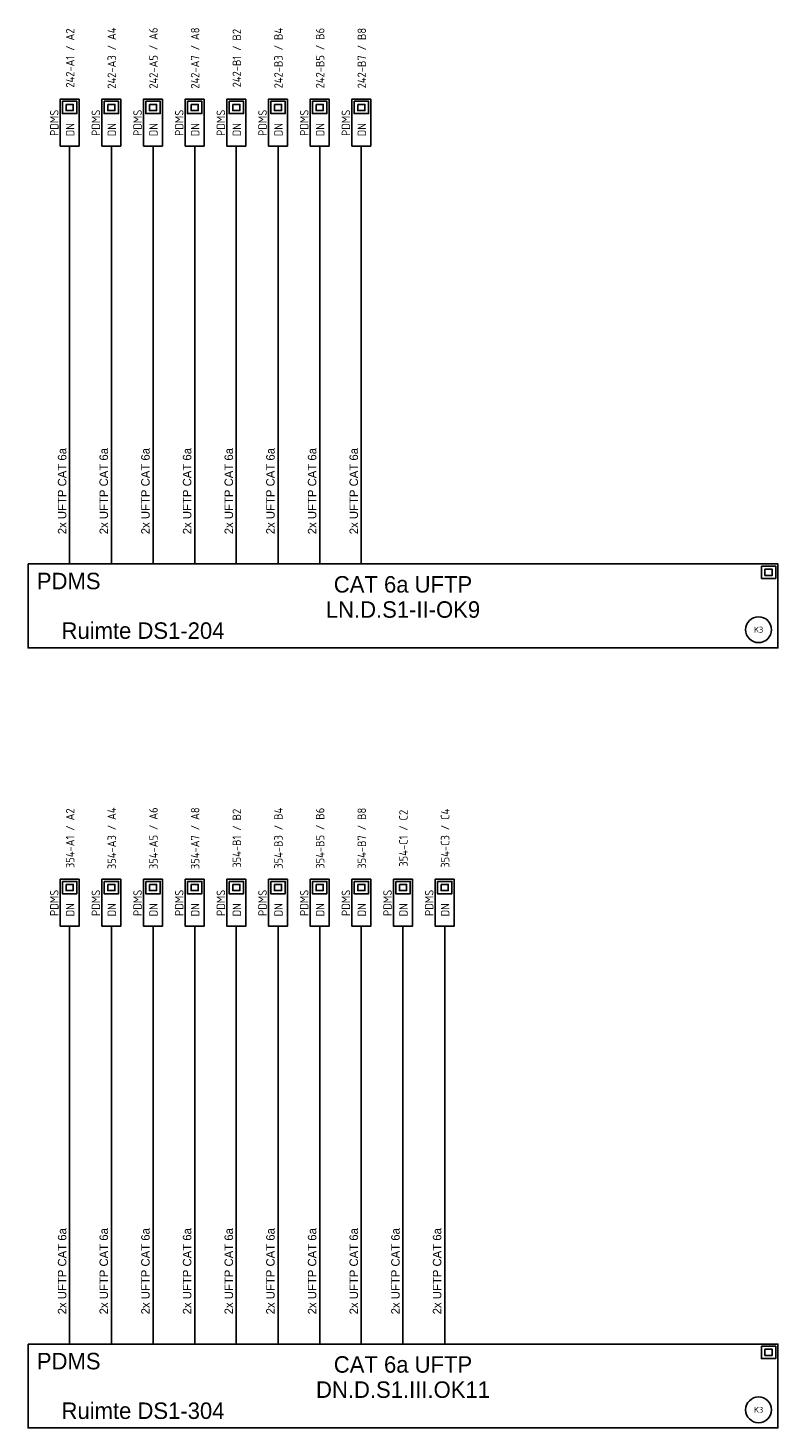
# Model space of a CAD drawing. Header units: millimetres. Extents: x -54 to 1704, y -342 to 469.
# Tile 7 of 17: x 149 to 308, y 166 to 463. Entities that reach past the tile are written whole.
import ezdxf
from ezdxf.enums import TextEntityAlignment as Align

# ---------------------------------------------------------------- set-up
doc = ezdxf.new("R2010")
doc.units = ezdxf.units.MM
for name, color, linetype in [('AT$1A---_TEKST', 2, 'Continuous'), ('E--L6100', 3, 'Continuous'), ('E--L6400', 3, 'Continuous'), ('EB6122--_ATTRIB', 2, 'Continuous'), ('EB6441--_ATTRIB', 2, 'Continuous'), ('EL6122--_AARD-NEN3134', 3, 'Continuous'), ('EL6441--_DN', 7, 'Continuous')]:
    doc.layers.add(name, color=color, linetype=linetype)
doc.styles.add('1_8', font='ISO.shx', dxfattribs={"height": 1.8})
doc.styles.add('2_5', font='iso.shx', dxfattribs={"height": 2.5})
doc.styles.add('GBB_ISOP', font='b-gbp3.shx')
doc.styles.add('NORATT', font='isocp.shx')

# ---------------------------------------------------------------- blocks, each defined once
blk = doc.blocks.new('DATA-LS3')
at = {"layer": 'E--L6400', "color": 2, "linetype": 'Continuous'}
blk.add_line((3.1, 0), (0, 0), dxfattribs=at)
for points in [[(13.1, -2), (3.1, -2), (3.1, 2), (13.1, 2)], [(12.63, 1.53), (12.63, -1.54), (10.01, -1.54), (10.01, 1.53)], [(11.98, 0.76), (11.98, -0.77), (10.67, -0.77), (10.67, 0.76)]]:
    blk.add_lwpolyline(points, close=True, dxfattribs=at)
at = {"style": 'NORATT'}
for tag, flags, p in [('CODE', 9, (8.06, 6.75)), ('M_CODE', 8, (8.06, 3.75))]:
    blk.add_attdef(tag, text='', height=1.8, dxfattribs=dict(at, flags=flags)).set_placement(p, align=Align.MIDDLE_CENTER)
for tag, flags, p in [('PANEEL', 9, (0, 3)), ('GRP', 8, (0, -5)), ('RUIMTE', 9, (0, -7.5))]:
    blk.add_attdef(tag, text='', height=1.8, dxfattribs=dict(at, flags=flags)).set_placement(p, align=Align.MIDDLE_LEFT)
at = {"color": 1, "style": 'NORATT'}
blk.add_attdef('DATACODE', text='', height=1.8, dxfattribs=at).set_placement((8.06, 3.75), align=Align.MIDDLE_CENTER)
blk.add_attdef('DATA-TST', text='', height=1.8, dxfattribs=at).set_placement((4.62, 0), align=Align.MIDDLE_LEFT)
blk = doc.blocks.new('ES3134')
at = {"color": 0}
blk.add_circle((0, 0), 5.5, dxfattribs=at)
at = {"style": '1_8', "flags": 8}
blk.add_attdef('M_CODE', text='', height=1.8, dxfattribs=at).set_placement((0, 0), align=Align.MIDDLE_CENTER)
at = {"color": 0, "style": '2_5', "flags": 8}
blk.add_attdef('CODE', text='', height=2.5, dxfattribs=at).set_placement((0, 0), align=Align.MIDDLE)

msp = doc.modelspace()

# ---------------------------------------------------------------- linework, layer by layer
at = {"color": 3}
for points in [[(148.83, 349.3), (308.08, 349.3), (308.08, 331.46), (148.83, 331.46)], [(148.83, 183.57), (308.08, 183.57), (308.08, 165.73), (148.83, 165.73)]]:
    msp.add_lwpolyline(points, close=True, dxfattribs=at)
at = {"layer": 'E--L6100', "color": 1}
for points in [[(157.67, 434.95), (157.67, 349.3)], [(166.52, 434.95), (166.52, 349.3)], [(175.37, 434.95), (175.37, 349.3)], [(184.22, 434.95), (184.22, 349.3)], [(193.06, 434.95), (193.06, 349.3)], [(201.91, 434.95), (201.91, 349.3)], [(210.76, 434.95), (210.76, 349.3)], [(219.6, 434.95), (219.6, 349.3)], [(157.67, 269.22), (157.67, 183.57)], [(166.52, 269.22), (166.52, 183.57)], [(175.37, 269.22), (175.37, 183.57)], [(184.22, 269.22), (184.22, 183.57)], [(193.06, 269.22), (193.06, 183.57)], [(201.91, 269.22), (201.91, 183.57)], [(210.76, 269.22), (210.76, 183.57)], [(219.6, 269.22), (219.6, 183.57)], [(228.45, 269.22), (228.45, 183.57)], [(237.3, 269.22), (237.3, 183.57)]]:
    msp.add_lwpolyline(points, dxfattribs=at)
at = {"layer": 'E--L6400', "color": 2, "linetype": 'Continuous'}
for points in [[(304.55, 348.83), (307.62, 348.83), (307.62, 346.21), (304.55, 346.21)], [(305.32, 348.18), (306.85, 348.18), (306.85, 346.87), (305.32, 346.87)], [(304.55, 183.1), (307.62, 183.1), (307.62, 180.48), (304.55, 180.48)], [(305.32, 182.45), (306.85, 182.45), (306.85, 181.14), (305.32, 181.14)]]:
    msp.add_lwpolyline(points, close=True, dxfattribs=at)

# ---------------------------------------------------------------- block references
at = {"layer": 'EL6122--_AARD-NEN3134'}
ref = msp.add_blockref('ES3134', (303.96, 335.32), dxfattribs=dict(at, xscale=0.5, yscale=0.5, zscale=0.5))
ref.add_attrib('CODE', 'K3', dxfattribs={"layer": 'EB6122--_ATTRIB', "color": 2, "height": 1.25, "style": 'NORATT', "flags": 8}).set_placement((303.96, 335.32), align=Align.MIDDLE)
ref = msp.add_blockref('ES3134', (303.96, 169.59), dxfattribs=dict(at, xscale=0.5, yscale=0.5, zscale=0.5))
ref.add_attrib('CODE', 'K3', dxfattribs={"layer": 'EB6122--_ATTRIB', "color": 2, "height": 1.25, "style": 'NORATT', "flags": 8}).set_placement((303.96, 169.59), align=Align.MIDDLE)
at = {"layer": 'EL6441--_DN'}
ref = msp.add_blockref('DATA-LS3', (157.67, 434.95), dxfattribs=dict(at, rotation=90))
ref.add_attrib('DATACODE', '242-A1 / A2', dxfattribs={"layer": 'EB6441--_ATTRIB', "color": 1, "height": 1.8, "rotation": 90, "style": 'NORATT', "oblique": 360}).set_placement((157.77, 456.75), align=Align.MIDDLE_CENTER)
ref.add_attrib('DATA-TST', 'DN', dxfattribs={"layer": 'EB6441--_ATTRIB', "color": 1, "height": 1.8, "rotation": 90, "style": 'NORATT', "oblique": 360}).set_placement((157.77, 441.53), align=Align.MIDDLE_CENTER)
ref.add_attrib('M_CODE', 'PDMS', dxfattribs={"layer": 'EB6441--_ATTRIB', "color": 1, "height": 1.8, "rotation": 90, "style": 'NORATT', "flags": 8}).set_placement((154.4, 443), align=Align.MIDDLE_CENTER)
ref = msp.add_blockref('DATA-LS3', (166.52, 434.95), dxfattribs=dict(at, rotation=90))
ref.add_attrib('DATACODE', '242-A3 / A4', dxfattribs={"layer": 'EB6441--_ATTRIB', "color": 1, "height": 1.8, "rotation": 90, "style": 'NORATT', "oblique": 360}).set_placement((166.61, 456.75), align=Align.MIDDLE_CENTER)
ref.add_attrib('DATA-TST', 'DN', dxfattribs={"layer": 'EB6441--_ATTRIB', "color": 1, "height": 1.8, "rotation": 90, "style": 'NORATT', "oblique": 360}).set_placement((166.61, 441.53), align=Align.MIDDLE_CENTER)
ref.add_attrib('M_CODE', 'PDMS', dxfattribs={"layer": 'EB6441--_ATTRIB', "color": 1, "height": 1.8, "rotation": 90, "style": 'NORATT', "flags": 8}).set_placement((163.24, 443), align=Align.MIDDLE_CENTER)
ref = msp.add_blockref('DATA-LS3', (175.37, 434.95), dxfattribs=dict(at, rotation=90))
ref.add_attrib('DATACODE', '242-A5 / A6', dxfattribs={"layer": 'EB6441--_ATTRIB', "color": 1, "height": 1.8, "rotation": 90, "style": 'NORATT', "oblique": 360}).set_placement((175.46, 456.75), align=Align.MIDDLE_CENTER)
ref.add_attrib('DATA-TST', 'DN', dxfattribs={"layer": 'EB6441--_ATTRIB', "color": 1, "height": 1.8, "rotation": 90, "style": 'NORATT', "oblique": 360}).set_placement((175.46, 441.53), align=Align.MIDDLE_CENTER)
ref.add_attrib('M_CODE', 'PDMS', dxfattribs={"layer": 'EB6441--_ATTRIB', "color": 1, "height": 1.8, "rotation": 90, "style": 'NORATT', "flags": 8}).set_placement((172.09, 443), align=Align.MIDDLE_CENTER)
ref = msp.add_blockref('DATA-LS3', (184.22, 434.95), dxfattribs=dict(at, rotation=90))
ref.add_attrib('DATACODE', '242-A7 / A8', dxfattribs={"layer": 'EB6441--_ATTRIB', "color": 1, "height": 1.8, "rotation": 90, "style": 'NORATT', "oblique": 360}).set_placement((184.31, 456.75), align=Align.MIDDLE_CENTER)
ref.add_attrib('DATA-TST', 'DN', dxfattribs={"layer": 'EB6441--_ATTRIB', "color": 1, "height": 1.8, "rotation": 90, "style": 'NORATT', "oblique": 360}).set_placement((184.31, 441.53), align=Align.MIDDLE_CENTER)
ref.add_attrib('M_CODE', 'PDMS', dxfattribs={"layer": 'EB6441--_ATTRIB', "color": 1, "height": 1.8, "rotation": 90, "style": 'NORATT', "flags": 8}).set_placement((180.94, 443), align=Align.MIDDLE_CENTER)
ref = msp.add_blockref('DATA-LS3', (193.06, 434.95), dxfattribs=dict(at, rotation=90))
ref.add_attrib('DATACODE', '242-B1 / B2', dxfattribs={"layer": 'EB6441--_ATTRIB', "color": 1, "height": 1.8, "rotation": 90, "style": 'NORATT', "oblique": 360}).set_placement((193.16, 456.75), align=Align.MIDDLE_CENTER)
ref.add_attrib('DATA-TST', 'DN', dxfattribs={"layer": 'EB6441--_ATTRIB', "color": 1, "height": 1.8, "rotation": 90, "style": 'NORATT', "oblique": 360}).set_placement((193.16, 441.53), align=Align.MIDDLE_CENTER)
ref.add_attrib('M_CODE', 'PDMS', dxfattribs={"layer": 'EB6441--_ATTRIB', "color": 1, "height": 1.8, "rotation": 90, "style": 'NORATT', "flags": 8}).set_placement((189.78, 443), align=Align.MIDDLE_CENTER)
ref = msp.add_blockref('DATA-LS3', (201.91, 434.95), dxfattribs=dict(at, rotation=90))
ref.add_attrib('DATACODE', '242-B3 / B4', dxfattribs={"layer": 'EB6441--_ATTRIB', "color": 1, "height": 1.8, "rotation": 90, "style": 'NORATT', "oblique": 360}).set_placement((202, 456.75), align=Align.MIDDLE_CENTER)
ref.add_attrib('DATA-TST', 'DN', dxfattribs={"layer": 'EB6441--_ATTRIB', "color": 1, "height": 1.8, "rotation": 90, "style": 'NORATT', "oblique": 360}).set_placement((202, 441.53), align=Align.MIDDLE_CENTER)
ref.add_attrib('M_CODE', 'PDMS', dxfattribs={"layer": 'EB6441--_ATTRIB', "color": 1, "height": 1.8, "rotation": 90, "style": 'NORATT', "flags": 8}).set_placement((198.63, 443), align=Align.MIDDLE_CENTER)
ref = msp.add_blockref('DATA-LS3', (210.76, 434.95), dxfattribs=dict(at, rotation=90))
ref.add_attrib('DATACODE', '242-B5 / B6', dxfattribs={"layer": 'EB6441--_ATTRIB', "color": 1, "height": 1.8, "rotation": 90, "style": 'NORATT', "oblique": 360}).set_placement((210.85, 456.75), align=Align.MIDDLE_CENTER)
ref.add_attrib('DATA-TST', 'DN', dxfattribs={"layer": 'EB6441--_ATTRIB', "color": 1, "height": 1.8, "rotation": 90, "style": 'NORATT', "oblique": 360}).set_placement((210.85, 441.53), align=Align.MIDDLE_CENTER)
ref.add_attrib('M_CODE', 'PDMS', dxfattribs={"layer": 'EB6441--_ATTRIB', "color": 1, "height": 1.8, "rotation": 90, "style": 'NORATT', "flags": 8}).set_placement((207.48, 443), align=Align.MIDDLE_CENTER)
ref = msp.add_blockref('DATA-LS3', (219.6, 434.95), dxfattribs=dict(at, rotation=90))
ref.add_attrib('DATACODE', '242-B7 / B8', dxfattribs={"layer": 'EB6441--_ATTRIB', "color": 1, "height": 1.8, "rotation": 90, "style": 'NORATT', "oblique": 360}).set_placement((219.7, 456.75), align=Align.MIDDLE_CENTER)
ref.add_attrib('DATA-TST', 'DN', dxfattribs={"layer": 'EB6441--_ATTRIB', "color": 1, "height": 1.8, "rotation": 90, "style": 'NORATT', "oblique": 360}).set_placement((219.7, 441.53), align=Align.MIDDLE_CENTER)
ref.add_attrib('M_CODE', 'PDMS', dxfattribs={"layer": 'EB6441--_ATTRIB', "color": 1, "height": 1.8, "rotation": 90, "style": 'NORATT', "flags": 8}).set_placement((216.33, 443), align=Align.MIDDLE_CENTER)
ref = msp.add_blockref('DATA-LS3', (201.91, 269.22), dxfattribs=dict(at, rotation=90))
ref.add_attrib('DATACODE', '354-B3 / B4', dxfattribs={"layer": 'EB6441--_ATTRIB', "color": 1, "height": 1.8, "rotation": 90, "style": 'NORATT', "oblique": 360}).set_placement((202, 291.02), align=Align.MIDDLE_CENTER)
ref.add_attrib('DATA-TST', 'DN', dxfattribs={"layer": 'EB6441--_ATTRIB', "color": 1, "height": 1.8, "rotation": 90, "style": 'NORATT', "oblique": 360}).set_placement((202, 275.8), align=Align.MIDDLE_CENTER)
ref.add_attrib('M_CODE', 'PDMS', dxfattribs={"layer": 'EB6441--_ATTRIB', "color": 1, "height": 1.8, "rotation": 90, "style": 'NORATT', "flags": 8}).set_placement((198.63, 277.28), align=Align.MIDDLE_CENTER)
ref = msp.add_blockref('DATA-LS3', (157.67, 269.22), dxfattribs=dict(at, rotation=90))
ref.add_attrib('DATACODE', '354-A1 / A2', dxfattribs={"layer": 'EB6441--_ATTRIB', "color": 1, "height": 1.8, "rotation": 90, "style": 'NORATT', "oblique": 360}).set_placement((157.77, 291.02), align=Align.MIDDLE_CENTER)
ref.add_attrib('DATA-TST', 'DN', dxfattribs={"layer": 'EB6441--_ATTRIB', "color": 1, "height": 1.8, "rotation": 90, "style": 'NORATT', "oblique": 360}).set_placement((157.77, 275.8), align=Align.MIDDLE_CENTER)
ref.add_attrib('M_CODE', 'PDMS', dxfattribs={"layer": 'EB6441--_ATTRIB', "color": 1, "height": 1.8, "rotation": 90, "style": 'NORATT', "flags": 8}).set_placement((154.4, 277.28), align=Align.MIDDLE_CENTER)
ref = msp.add_blockref('DATA-LS3', (166.52, 269.22), dxfattribs=dict(at, rotation=90))
ref.add_attrib('DATACODE', '354-A3 / A4', dxfattribs={"layer": 'EB6441--_ATTRIB', "color": 1, "height": 1.8, "rotation": 90, "style": 'NORATT', "oblique": 360}).set_placement((166.61, 291.02), align=Align.MIDDLE_CENTER)
ref.add_attrib('DATA-TST', 'DN', dxfattribs={"layer": 'EB6441--_ATTRIB', "color": 1, "height": 1.8, "rotation": 90, "style": 'NORATT', "oblique": 360}).set_placement((166.61, 275.8), align=Align.MIDDLE_CENTER)
ref.add_attrib('M_CODE', 'PDMS', dxfattribs={"layer": 'EB6441--_ATTRIB', "color": 1, "height": 1.8, "rotation": 90, "style": 'NORATT', "flags": 8}).set_placement((163.24, 277.28), align=Align.MIDDLE_CENTER)
ref = msp.add_blockref('DATA-LS3', (175.37, 269.22), dxfattribs=dict(at, rotation=90))
ref.add_attrib('DATACODE', '354-A5 / A6', dxfattribs={"layer": 'EB6441--_ATTRIB', "color": 1, "height": 1.8, "rotation": 90, "style": 'NORATT', "oblique": 360}).set_placement((175.46, 291.02), align=Align.MIDDLE_CENTER)
ref.add_attrib('DATA-TST', 'DN', dxfattribs={"layer": 'EB6441--_ATTRIB', "color": 1, "height": 1.8, "rotation": 90, "style": 'NORATT', "oblique": 360}).set_placement((175.46, 275.8), align=Align.MIDDLE_CENTER)
ref.add_attrib('M_CODE', 'PDMS', dxfattribs={"layer": 'EB6441--_ATTRIB', "color": 1, "height": 1.8, "rotation": 90, "style": 'NORATT', "flags": 8}).set_placement((172.09, 277.28), align=Align.MIDDLE_CENTER)
ref = msp.add_blockref('DATA-LS3', (184.22, 269.22), dxfattribs=dict(at, rotation=90))
ref.add_attrib('DATACODE', '354-A7 / A8', dxfattribs={"layer": 'EB6441--_ATTRIB', "color": 1, "height": 1.8, "rotation": 90, "style": 'NORATT', "oblique": 360}).set_placement((184.31, 291.02), align=Align.MIDDLE_CENTER)
ref.add_attrib('DATA-TST', 'DN', dxfattribs={"layer": 'EB6441--_ATTRIB', "color": 1, "height": 1.8, "rotation": 90, "style": 'NORATT', "oblique": 360}).set_placement((184.31, 275.8), align=Align.MIDDLE_CENTER)
ref.add_attrib('M_CODE', 'PDMS', dxfattribs={"layer": 'EB6441--_ATTRIB', "color": 1, "height": 1.8, "rotation": 90, "style": 'NORATT', "flags": 8}).set_placement((180.94, 277.28), align=Align.MIDDLE_CENTER)
ref = msp.add_blockref('DATA-LS3', (193.06, 269.22), dxfattribs=dict(at, rotation=90))
ref.add_attrib('DATACODE', '354-B1 / B2', dxfattribs={"layer": 'EB6441--_ATTRIB', "color": 1, "height": 1.8, "rotation": 90, "style": 'NORATT', "oblique": 360}).set_placement((193.16, 291.02), align=Align.MIDDLE_CENTER)
ref.add_attrib('DATA-TST', 'DN', dxfattribs={"layer": 'EB6441--_ATTRIB', "color": 1, "height": 1.8, "rotation": 90, "style": 'NORATT', "oblique": 360}).set_placement((193.16, 275.8), align=Align.MIDDLE_CENTER)
ref.add_attrib('M_CODE', 'PDMS', dxfattribs={"layer": 'EB6441--_ATTRIB', "color": 1, "height": 1.8, "rotation": 90, "style": 'NORATT', "flags": 8}).set_placement((189.78, 277.28), align=Align.MIDDLE_CENTER)
ref = msp.add_blockref('DATA-LS3', (210.76, 269.22), dxfattribs=dict(at, rotation=90))
ref.add_attrib('DATACODE', '354-B5 / B6', dxfattribs={"layer": 'EB6441--_ATTRIB', "color": 1, "height": 1.8, "rotation": 90, "style": 'NORATT', "oblique": 360}).set_placement((210.85, 291.02), align=Align.MIDDLE_CENTER)
ref.add_attrib('DATA-TST', 'DN', dxfattribs={"layer": 'EB6441--_ATTRIB', "color": 1, "height": 1.8, "rotation": 90, "style": 'NORATT', "oblique": 360}).set_placement((210.85, 275.8), align=Align.MIDDLE_CENTER)
ref.add_attrib('M_CODE', 'PDMS', dxfattribs={"layer": 'EB6441--_ATTRIB', "color": 1, "height": 1.8, "rotation": 90, "style": 'NORATT', "flags": 8}).set_placement((207.48, 277.28), align=Align.MIDDLE_CENTER)
ref = msp.add_blockref('DATA-LS3', (219.6, 269.22), dxfattribs=dict(at, rotation=90))
ref.add_attrib('DATACODE', '354-B7 / B8', dxfattribs={"layer": 'EB6441--_ATTRIB', "color": 1, "height": 1.8, "rotation": 90, "style": 'NORATT', "oblique": 360}).set_placement((219.7, 291.02), align=Align.MIDDLE_CENTER)
ref.add_attrib('DATA-TST', 'DN', dxfattribs={"layer": 'EB6441--_ATTRIB', "color": 1, "height": 1.8, "rotation": 90, "style": 'NORATT', "oblique": 360}).set_placement((219.7, 275.8), align=Align.MIDDLE_CENTER)
ref.add_attrib('M_CODE', 'PDMS', dxfattribs={"layer": 'EB6441--_ATTRIB', "color": 1, "height": 1.8, "rotation": 90, "style": 'NORATT', "flags": 8}).set_placement((216.33, 277.28), align=Align.MIDDLE_CENTER)
ref = msp.add_blockref('DATA-LS3', (228.45, 269.22), dxfattribs=dict(at, rotation=90))
ref.add_attrib('DATACODE', '354-C1 / C2', dxfattribs={"layer": 'EB6441--_ATTRIB', "color": 1, "height": 1.8, "rotation": 90, "style": 'NORATT', "oblique": 360}).set_placement((228.54, 291.02), align=Align.MIDDLE_CENTER)
ref.add_attrib('DATA-TST', 'DN', dxfattribs={"layer": 'EB6441--_ATTRIB', "color": 1, "height": 1.8, "rotation": 90, "style": 'NORATT', "oblique": 360}).set_placement((228.54, 275.8), align=Align.MIDDLE_CENTER)
ref.add_attrib('M_CODE', 'PDMS', dxfattribs={"layer": 'EB6441--_ATTRIB', "color": 1, "height": 1.8, "rotation": 90, "style": 'NORATT', "flags": 8}).set_placement((225.17, 277.28), align=Align.MIDDLE_CENTER)
ref = msp.add_blockref('DATA-LS3', (237.3, 269.22), dxfattribs=dict(at, rotation=90))
ref.add_attrib('DATACODE', '354-C3 / C4', dxfattribs={"layer": 'EB6441--_ATTRIB', "color": 1, "height": 1.8, "rotation": 90, "style": 'NORATT', "oblique": 360}).set_placement((237.39, 291.02), align=Align.MIDDLE_CENTER)
ref.add_attrib('DATA-TST', 'DN', dxfattribs={"layer": 'EB6441--_ATTRIB', "color": 1, "height": 1.8, "rotation": 90, "style": 'NORATT', "oblique": 360}).set_placement((237.39, 275.8), align=Align.MIDDLE_CENTER)
ref.add_attrib('M_CODE', 'PDMS', dxfattribs={"layer": 'EB6441--_ATTRIB', "color": 1, "height": 1.8, "rotation": 90, "style": 'NORATT', "flags": 8}).set_placement((234.02, 277.28), align=Align.MIDDLE_CENTER)

# ---------------------------------------------------------------- texts
at = {"layer": 'AT$1A---_TEKST', "style": 'GBB_ISOP'}
for p in [(157.51, 355.6), (166.35, 355.6), (175.2, 355.6), (184.05, 355.6), (192.9, 355.6), (201.74, 355.6), (210.59, 355.6), (219.44, 355.6), (157.51, 189.87), (166.35, 189.87), (175.2, 189.87), (184.05, 189.87), (192.9, 189.87), (201.74, 189.87), (210.59, 189.87), (219.44, 189.87), (228.29, 189.87), (237.13, 189.87)]:
    msp.add_text('2x UFTP CAT 6a', height=1.8, rotation=90, dxfattribs=at).set_placement(p, align=Align.BOTTOM_LEFT)
at = {"layer": 'AT$1A---_TEKST', "color": 3, "style": 'GBB_ISOP'}
for s, p in [('PDMS', (157.47, 345.67)), ('CAT 6a UFTP', (228.45, 344.96)), ('LN.D.S1-II-OK9', (228.45, 339.61)), ('Ruimte DS1-204', (173.24, 335.2)), ('PDMS', (157.47, 179.94)), ('CAT 6a UFTP', (228.45, 179.23)), ('DN.D.S1.III.OK11', (228.45, 173.88)), ('Ruimte DS1-304', (173.24, 169.47))]:
    msp.add_text(s, height=3.5, dxfattribs=at).set_placement(p, align=Align.MIDDLE)

doc.saveas('drawing.dxf')
